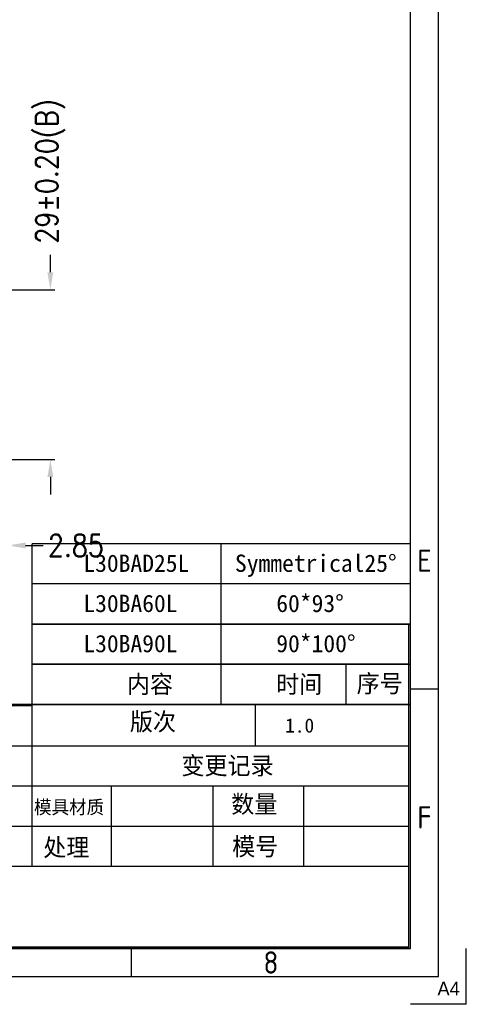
# Model space of a CAD drawing. Header units: millimetres. Extents: x 2355 to 2756, y -2363 to -2080.
# Tile 18 of 19: x 2680 to 2756, y -2363 to -2195. Entities that reach past the tile are written whole.
import ezdxf
from ezdxf.enums import TextEntityAlignment as Align

# ---------------------------------------------------------------- set-up
doc = ezdxf.new("R2010")
doc.units = ezdxf.units.MM
doc.layers.add('dim', color=82, linetype='Continuous', lineweight=18)
doc.layers.add('hatch', color=56, linetype='Continuous', lineweight=9)
doc.styles.add('cha1', font='txt', dxfattribs={"height": 2.5})
doc.styles.add('CHINA', font='PMingLiU.ttf')
doc.styles.add('ISO Proportional', font='isocp')
doc.styles.get("Standard").update_dxf_attribs({"font": 'txt', "bigfont": 'gbcbig.shx'})
doc.styles.add('we', font='txt', dxfattribs={"height": 3})
doc.styles.add('尺寸', font='romans.shx', dxfattribs={"width": 0.85})
doc.dimstyles.get("Standard").update_dxf_attribs({"dimtxt": 1.2, "dimasz": 0.1875, "dimexe": 0.18, "dimexo": 0.0625, "dimgap": 0.09, "dimtad": 0, "dimtih": 1, "dimtoh": 1, "dimdsep": 46, "dimtxsty": 'Standard', "dimcen": 0.09, "dimadec": 0, "dimazin": 0, "dimtp": 0.01, "dimtm": 0.01, "dimtfac": 1, "dimtofl": 0, "dimtmove": 0, "dimatfit": 3, "dimfxl": 1, "dimtolj": 1, "dimarcsym": 0})

# ---------------------------------------------------------------- blocks, each defined once
blk = doc.blocks.new('*D19')
at = {"layer": 'Defpoints', "color": 0, "ltscale": 0.05}
for p in [(2674.66, -2240.85), (2674.66, -2269.85), (2684.76, -2269.85)]:
    blk.add_point(p, dxfattribs=at)
at = {"layer": 'dim', "color": 3, "lineweight": 25, "ltscale": 0.05}
for p, q in [((2684.76, -2237.85), (2684.76, -2234.85)), ((2675.41, -2240.85), (2685.51, -2240.85)), ((2675.41, -2269.85), (2685.51, -2269.85)), ((2684.76, -2272.85), (2684.76, -2275.85))]:
    blk.add_line(p, q, dxfattribs=at)
at = {"layer": 'dim', "color": 3, "ltscale": 0.05}
for points in [[(2684.26, -2237.85), (2685.26, -2237.85), (2684.76, -2240.85)], [(2684.26, -2272.85), (2685.26, -2272.85), (2684.76, -2269.85)]]:
    blk.add_solid(points, dxfattribs=at)
at = {"layer": 'dim', "color": 3, "ltscale": 0.05, "insert": (2684.76, -2220.59), "char_height": 3.75, "attachment_point": 5, "rotation": 90, "style": '尺寸', "bg_fill": 3, "box_fill_scale": 1.1, "bg_fill_color": 256, "bg_fill_true_color": 13158600, "bg_fill_transparency": 15317432}
blk.add_mtext('\\A1;29±0.20(B)', dxfattribs=at)
blk = doc.blocks.new('2011.2.2.2.2')
at = {"color": 3, "lineweight": -2, "ltscale": 0.15}
for p, q in [((0, 0), (-1.256, 0.336)), ((-0.75, 0), (-1.256, 0.336)), ((0, 0), (-1.256, -0.335)), ((-0.75, 0), (-1.256, -0.335)), ((0, 0), (-1, 0))]:
    blk.add_line(p, q, dxfattribs=at)
blk = doc.blocks.new('*D30')
at = {"layer": 'Defpoints', "color": 0, "ltscale": 0.05}
for p in [(2677.51, -2266.28), (2674.66, -2269.85), (2677.51, -2284.58)]:
    blk.add_point(p, dxfattribs=at)
at = {"layer": 'dim', "color": 3, "lineweight": 25, "ltscale": 0.05}
for p, q in [((2677.51, -2267.03), (2677.51, -2285.33)), ((2674.66, -2270.6), (2674.66, -2285.33)), ((2671.66, -2284.58), (2668.66, -2284.58)), ((2680.51, -2284.58), (2683.51, -2284.58))]:
    blk.add_line(p, q, dxfattribs=at)
at = {"layer": 'dim', "color": 3, "ltscale": 0.05}
for points in [[(2671.66, -2284.08), (2671.66, -2285.08), (2674.66, -2284.58)], [(2680.51, -2284.08), (2680.51, -2285.08), (2677.51, -2284.58)]]:
    blk.add_solid(points, dxfattribs=at)
at = {"layer": 'dim', "color": 3, "ltscale": 0.05, "insert": (2689.12, -2284.58), "char_height": 3.75, "attachment_point": 5, "style": '尺寸', "bg_fill": 3, "box_fill_scale": 1.1, "bg_fill_color": 256, "bg_fill_true_color": 13158600, "bg_fill_transparency": 14532780}
blk.add_mtext('\\A1;2.85', dxfattribs=at)

msp = doc.modelspace()

# ---------------------------------------------------------------- linework, layer by layer
for p, q in [((2746.335, -2353.521), (2746.335, -2089.14)), ((2746.335, -2284.286), (2746.335, -2277.414)), ((2681.673, -2304.902), (2681.673, -2284.286)), ((2713.982, -2311.774), (2713.982, -2284.286)), ((2746.335, -2291.158), (2681.63, -2291.158)), ((2746.335, -2298.03), (2681.63, -2298.03)), ((2746.335, -2298.03), (2681.63, -2298.03)), ((2681.652, -2298.03), (2746.335, -2298.03)), ((2746.077, -2304.902), (2746.077, -2298.03)), ((2746.335, -2304.902), (2746.335, -2298.03)), ((2746.335, -2304.902), (2681.63, -2304.902)), ((2681.652, -2304.902), (2746.335, -2304.902)), ((2681.652, -2311.774), (2681.652, -2304.902)), ((2735.349, -2311.774), (2735.349, -2304.902)), ((2746.077, -2311.774), (2746.077, -2304.902)), ((2746.335, -2311.774), (2746.335, -2304.902)), ((2751.107, -2309.14), (2746.335, -2309.14)), ((2681.652, -2311.774), (2583.124, -2311.774)), ((2681.652, -2312.031), (2583.382, -2312.031)), ((2746.335, -2311.774), (2681.63, -2311.774)), ((2681.652, -2311.774), (2746.335, -2311.774)), ((2681.652, -2339.52), (2681.652, -2311.774)), ((2719.859, -2318.903), (2719.859, -2311.774)), ((2746.077, -2353.264), (2746.077, -2311.774)), ((2746.335, -2353.521), (2746.335, -2311.774)), ((2746.077, -2318.903), (2583.382, -2318.903)), ((2746.077, -2325.776), (2583.382, -2325.776)), ((2695.19, -2339.52), (2695.19, -2325.776)), ((2712.576, -2339.52), (2712.576, -2325.776)), ((2728.038, -2325.776), (2728.038, -2339.52)), ((2746.077, -2332.648), (2583.382, -2332.648)), ((2746.077, -2332.648), (2663.613, -2332.648)), ((2746.077, -2339.52), (2583.382, -2339.52)), ((2364.556, -2353.521), (2746.335, -2353.521)), ((2746.335, -2353.521), (2583.124, -2353.521)), ((2746.077, -2353.264), (2583.382, -2353.264)), ((2583.64, -2353.521), (2746.335, -2353.521)), ((2698.612, -2358.294), (2698.612, -2353.521)), ((2755.879, -2363.066), (2755.879, -2353.521)), ((2755.879, -2363.066), (2746.335, -2363.066))]:
    msp.add_line(p, q)
msp.add_lwpolyline([(2359.784, -2358.294), (2751.107, -2358.294), (2751.107, -2084.367), (2359.784, -2084.367)], close=True)

# ---------------------------------------------------------------- texts
at = {"style": 'ISO Proportional'}
for s, p in [('E', (2748.721, -2287.187)), ('F', (2748.721, -2331.092)), ('8', (2722.473, -2355.907))]:
    msp.add_text(s, height=3.818, dxfattribs=at).set_placement(p, align=Align.MIDDLE)
for s, height, style, p in [('内容', 3.0297, 'we', (2697.86, -2309.828)), ('时间', 3.0297, 'we', (2723.358, -2309.828)), ('序号', 3.0297, 'we', (2737.131, -2309.71)), ('版次', 3.0297, 'we', (2698.368, -2316.227)), ('数量', 3.0297, 'we', (2715.693, -2330.329)), ('模具材质', 2.3026, 'we', (2681.965, -2330.491)), ('处理', 3.0297, 'we', (2683.551, -2337.74)), ('模号', 3.0297, 'we', (2715.851, -2337.604)), ('A4', 2.3861, 'CHINA', (2750.948, -2361.556))]:
    msp.add_text(s, height=height, dxfattribs=dict(style=style)).set_placement(p)
at = {"color": 3, "style": 'we'}
msp.add_text('变更记录', height=3.0297, dxfattribs=at).set_placement((2707.17, -2323.752))
at = {"insert": (2724.907, -2314.163), "char_height": 2.4295, "width": 15.21674, "attachment_point": 1, "style": 'we'}
msp.add_mtext('1.0', dxfattribs=at)
at = {"layer": 'hatch', "style": 'cha1'}
for s, height, p in [('Symmetrical25°', 2.95826, (2716.326, -2289.097)), ('L30BA60L', 2.9583, (2690.403, -2295.969)), ('60*93°', 2.9583, (2723.391, -2295.969)), ('L30BA90L', 2.9583, (2690.403, -2302.841)), ('90*100°', 2.9583, (2723.391, -2302.841))]:
    msp.add_text(s, height=height, dxfattribs=at).set_placement(p)

# ---------------------------------------------------------------- next in the draw order: dimensions: what is measured, and where the dimension line sits
at = {"layer": 'dim', "ltscale": 0.05}
dim = msp.add_linear_dim(base=(2684.756, -2269.851), p1=(2674.663, -2240.851), p2=(2674.663, -2269.851), angle=90, text='<>(B)', dimstyle='Standard', override={"dimscale": 1.5, "dimtxt": 2.5, "dimasz": 2, "dimexe": 0.49975, "dimexo": 0.49975, "dimgap": 0.49975, "dimtih": 0, "dimtoh": 0, "dimtxsty": '尺寸', "dimcen": 0, "dimclrd": 3, "dimclre": 3, "dimclrt": 3, "dimadec": 1, "dimazin": 2, "dimtol": 1, "dimtp": 0.2, "dimtm": 0.2, "dimatfit": 0, "dimldrblk": '2011.2.2.2.2', "dimfxl": 0.18, "dimtfill": 1, "dimtfillclr": 256, "dimtzin": 0, "dimlwd": 25, "dimlwe": 25}, dxfattribs=at)
dim.commit()
dim.dimension.update_dxf_attribs({"geometry": '*D19', "text_midpoint": (2684.756, -2220.592), "dimtype": 160})

# ---------------------------------------------------------------- next in the draw order: dimensions: what is measured, and where the dimension line sits
dim = msp.add_linear_dim(base=(2677.513, -2284.584), p1=(2674.663, -2269.851), p2=(2677.513, -2266.285), dimstyle='Standard', override={"dimscale": 1.5, "dimtxt": 2.5, "dimasz": 2, "dimexe": 0.49975, "dimexo": 0.49975, "dimgap": 0.49975, "dimtih": 0, "dimtoh": 0, "dimtxsty": '尺寸', "dimcen": 0, "dimclrd": 3, "dimclre": 3, "dimclrt": 3, "dimadec": 1, "dimazin": 2, "dimtp": 0.1, "dimtm": 0.1, "dimatfit": 0, "dimldrblk": '2011.2.2.2.2', "dimfxl": 0.18, "dimtfill": 1, "dimtfillclr": 256, "dimtzin": 0, "dimlwd": 25, "dimlwe": 25}, dxfattribs=at)
dim.commit()
dim.dimension.update_dxf_attribs({"geometry": '*D30', "text_midpoint": (2689.12, -2284.584)})

# ---------------------------------------------------------------- next in the draw order: linework, layer by layer
msp.add_line((2746.335, -2284.286), (2681.63, -2284.286))

# ---------------------------------------------------------------- next in the draw order: texts
at = {"layer": 'hatch', "style": 'cha1'}
msp.add_text('L30BAD25L', height=2.9583, dxfattribs=at).set_placement((2690.403, -2289.097))

doc.saveas('drawing.dxf')
